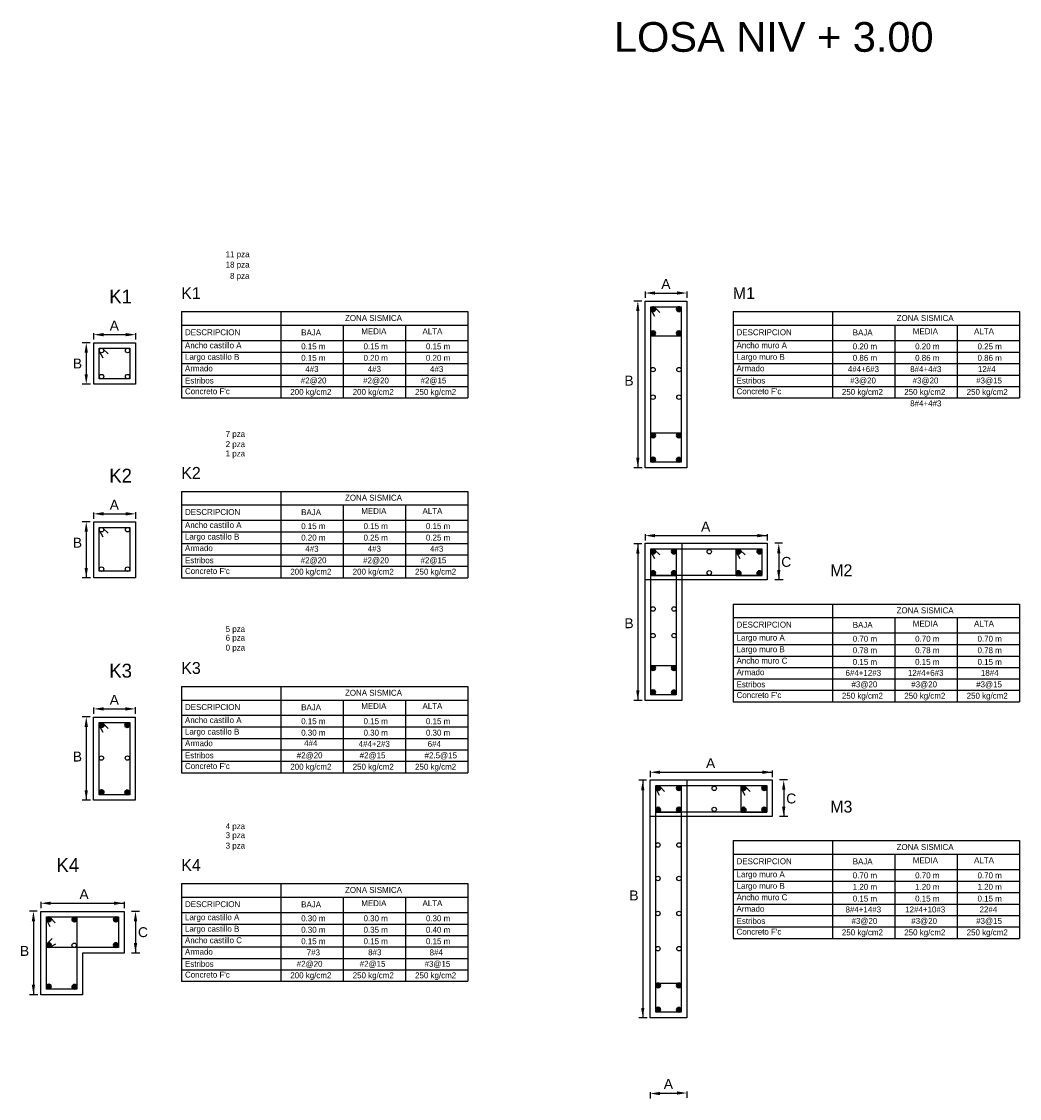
# Model space of a CAD drawing. Header units: millimetres. Extents: x 2068 to 4152, y 861 to 1938.
# Tile 5 of 20: x 2087 to 2097, y 894 to 905. Entities that reach past the tile are written whole.
import ezdxf

# ---------------------------------------------------------------- set-up
doc = ezdxf.new("R2010")
doc.units = ezdxf.units.MM
for name, color, linetype in [('RAPID COST CASTILLOS', 7, 'Continuous'), ('RAPID COST CASTILLOS Y COLUMNAS', 1, 'Continuous'), ('RAPID COST CIMENTACION', 7, 'Continuous')]:
    doc.layers.add(name, color=color, linetype=linetype)
doc.styles.add('ARIAL', font='arial.ttf')
doc.styles.add('CYCLADIC', font='GOTHIC.TTF')
doc.styles.get("Standard").update_dxf_attribs({"font": 'arial.ttf'})

msp = doc.modelspace()

# ---------------------------------------------------------------- hatches: boundary and pattern name
at = {"layer": 'RAPID COST CASTILLOS', "lineweight": 30}
h = msp.add_hatch(color=256, dxfattribs=at)
h.dxf.hatch_style = 1
edge = h.paths.add_edge_path()
edge.add_arc((2093.7785, 901.7018), 0.0238, 0, 360)
h = msp.add_hatch(color=256, dxfattribs=at)
h.dxf.hatch_style = 1
edge = h.paths.add_edge_path()
edge.add_arc((2094.0384, 901.702), 0.0238, 0, 360)
h = msp.add_hatch(color=256, dxfattribs=at)
h.dxf.hatch_style = 1
edge = h.paths.add_edge_path()
edge.add_arc((2093.7785, 901.4589), 0.0238, 0, 360)
h = msp.add_hatch(color=256, dxfattribs=at)
h.dxf.hatch_style = 1
edge = h.paths.add_edge_path()
edge.add_arc((2094.0384, 901.4591), 0.0238, 0, 360)
h = msp.add_hatch(color=256, dxfattribs=at)
h.dxf.hatch_style = 1
edge = h.paths.add_edge_path()
edge.add_arc((2093.7785, 900.4278), 0.0238, 0, 360, ccw=False)
h = msp.add_hatch(color=256, dxfattribs=at)
h.dxf.hatch_style = 1
edge = h.paths.add_edge_path()
edge.add_arc((2094.0384, 900.4276), 0.0238, 0, 360, ccw=False)
h = msp.add_hatch(color=256, dxfattribs=at)
h.dxf.hatch_style = 1
edge = h.paths.add_edge_path()
edge.add_arc((2093.7785, 900.1835), 0.0238, 0, 360)
h = msp.add_hatch(color=256, dxfattribs=at)
h.dxf.hatch_style = 1
edge = h.paths.add_edge_path()
edge.add_arc((2094.0384, 900.1825), 0.0238, 0, 360)
h = msp.add_hatch(color=256, dxfattribs=at)
h.dxf.hatch_style = 1
edge = h.paths.add_edge_path()
edge.add_arc((2093.7785, 899.2563), 0.0238, 0, 360)
h = msp.add_hatch(color=256, dxfattribs=at)
h.dxf.hatch_style = 1
edge = h.paths.add_edge_path()
edge.add_arc((2093.9884, 899.2565), 0.0238, 0, 360)
h = msp.add_hatch(color=256, dxfattribs=at)
h.dxf.hatch_style = 1
edge = h.paths.add_edge_path()
edge.add_arc((2094.6407, 899.2563), 0.0238, 0, 360)
h = msp.add_hatch(color=256, dxfattribs=at)
h.dxf.hatch_style = 1
edge = h.paths.add_edge_path()
edge.add_arc((2094.8506, 899.2565), 0.0238, 0, 360)
h = msp.add_hatch(color=256, dxfattribs=at)
h.dxf.hatch_style = 1
edge = h.paths.add_edge_path()
edge.add_arc((2093.7785, 899.039), 0.0238, 0, 360)
h = msp.add_hatch(color=256, dxfattribs=at)
h.dxf.hatch_style = 1
edge = h.paths.add_edge_path()
edge.add_arc((2093.9884, 899.0392), 0.0238, 0, 360)
h = msp.add_hatch(color=256, dxfattribs=at)
h.dxf.hatch_style = 1
edge = h.paths.add_edge_path()
edge.add_arc((2094.6407, 899.039), 0.0238, 0, 360)
h = msp.add_hatch(color=256, dxfattribs=at)
h.dxf.hatch_style = 1
edge = h.paths.add_edge_path()
edge.add_arc((2094.8506, 899.0392), 0.0238, 0, 360)
h = msp.add_hatch(color=256, dxfattribs=at)
h.dxf.hatch_style = 1
edge = h.paths.add_edge_path()
edge.add_arc((2093.7785, 898.0805), 0.0238, 0, 360, ccw=False)
h = msp.add_hatch(color=256, dxfattribs=at)
h.dxf.hatch_style = 1
edge = h.paths.add_edge_path()
edge.add_arc((2093.9884, 898.0803), 0.0238, 0, 360, ccw=False)
h = msp.add_hatch(color=256, dxfattribs=at)
h.dxf.hatch_style = 1
edge = h.paths.add_edge_path()
edge.add_arc((2093.7785, 897.8362), 0.0238, 0, 360)
h = msp.add_hatch(color=256, dxfattribs=at)
h.dxf.hatch_style = 1
edge = h.paths.add_edge_path()
edge.add_arc((2093.9884, 897.8352), 0.0238, 0, 360)
h = msp.add_hatch(color=256, dxfattribs=at)
h.dxf.hatch_style = 1
edge = h.paths.add_edge_path()
edge.add_arc((2088.2109, 897.5054), 0.0238, 0, 360)
h = msp.add_hatch(color=256, dxfattribs=at)
h.dxf.hatch_style = 1
edge = h.paths.add_edge_path()
edge.add_arc((2088.4708, 897.5056), 0.0238, 0, 360)
h = msp.add_hatch(color=256, dxfattribs=at)
h.dxf.hatch_style = 1
edge = h.paths.add_edge_path()
edge.add_arc((2093.8285, 896.8687), 0.0238, 0, 360)
h = msp.add_hatch(color=256, dxfattribs=at)
h.dxf.hatch_style = 1
edge = h.paths.add_edge_path()
edge.add_arc((2094.0384, 896.8689), 0.0238, 0, 360)
h = msp.add_hatch(color=256, dxfattribs=at)
h.dxf.hatch_style = 1
edge = h.paths.add_edge_path()
edge.add_arc((2094.6907, 896.8687), 0.0238, 0, 360)
h = msp.add_hatch(color=256, dxfattribs=at)
h.dxf.hatch_style = 1
edge = h.paths.add_edge_path()
edge.add_arc((2094.9006, 896.8689), 0.0238, 0, 360)
h = msp.add_hatch(color=256, dxfattribs=at)
h.dxf.hatch_style = 1
edge = h.paths.add_edge_path()
edge.add_arc((2088.2109, 896.8271), 0.0238, 0, 360)
h = msp.add_hatch(color=256, dxfattribs=at)
h.dxf.hatch_style = 1
edge = h.paths.add_edge_path()
edge.add_arc((2088.4708, 896.8261), 0.0238, 0, 360)
h = msp.add_hatch(color=256, dxfattribs=at)
h.dxf.hatch_style = 1
edge = h.paths.add_edge_path()
edge.add_arc((2093.8285, 896.6514), 0.0238, 0, 360)
h = msp.add_hatch(color=256, dxfattribs=at)
h.dxf.hatch_style = 1
edge = h.paths.add_edge_path()
edge.add_arc((2094.0384, 896.6516), 0.0238, 0, 360)
h = msp.add_hatch(color=256, dxfattribs=at)
h.dxf.hatch_style = 1
edge = h.paths.add_edge_path()
edge.add_arc((2094.6907, 896.6514), 0.0238, 0, 360)
h = msp.add_hatch(color=256, dxfattribs=at)
h.dxf.hatch_style = 1
edge = h.paths.add_edge_path()
edge.add_arc((2094.9006, 896.6516), 0.0238, 0, 360)
h = msp.add_hatch(color=256, dxfattribs=at)
h.dxf.hatch_style = 1
edge = h.paths.add_edge_path()
edge.add_arc((2087.6777, 895.5441), 0.0238, 0, 360)
h = msp.add_hatch(color=256, dxfattribs=at)
h.dxf.hatch_style = 1
edge = h.paths.add_edge_path()
edge.add_arc((2087.6779, 895.5448), 0.0238, 90, 450)
h = msp.add_hatch(color=256, dxfattribs=at)
h.dxf.hatch_style = 1
edge = h.paths.add_edge_path()
edge.add_arc((2087.9376, 895.5443), 0.0238, 0, 360)
h = msp.add_hatch(color=256, dxfattribs=at)
h.dxf.hatch_style = 1
edge = h.paths.add_edge_path()
edge.add_arc((2088.3556, 895.5448), 0.0238, 90, 450)
h = msp.add_hatch(color=256, dxfattribs=at)
h.dxf.hatch_style = 1
edge = h.paths.add_edge_path()
edge.add_arc((2087.678, 895.2849), 0.0238, 90, 450)
h = msp.add_hatch(color=256, dxfattribs=at)
h.dxf.hatch_style = 1
edge = h.paths.add_edge_path()
edge.add_arc((2088.3563, 895.2849), 0.0238, 90, 450)
h = msp.add_hatch(color=256, dxfattribs=at)
h.dxf.hatch_style = 1
edge = h.paths.add_edge_path()
edge.add_arc((2093.8285, 894.8779), 0.0238, 0, 360, ccw=False)
h = msp.add_hatch(color=256, dxfattribs=at)
h.dxf.hatch_style = 1
edge = h.paths.add_edge_path()
edge.add_arc((2094.0384, 894.8777), 0.0238, 0, 360, ccw=False)
h = msp.add_hatch(color=256, dxfattribs=at)
h.dxf.hatch_style = 1
edge = h.paths.add_edge_path()
edge.add_arc((2087.6777, 894.8659), 0.0238, 0, 360)
h = msp.add_hatch(color=256, dxfattribs=at)
h.dxf.hatch_style = 1
edge = h.paths.add_edge_path()
edge.add_arc((2087.9376, 894.8648), 0.0238, 0, 360)
h = msp.add_hatch(color=256, dxfattribs=at)
h.dxf.hatch_style = 1
edge = h.paths.add_edge_path()
edge.add_arc((2093.8285, 894.6337), 0.0238, 0, 360)
h = msp.add_hatch(color=256, dxfattribs=at)
h.dxf.hatch_style = 1
edge = h.paths.add_edge_path()
edge.add_arc((2094.0384, 894.6326), 0.0238, 0, 360)

# ---------------------------------------------------------------- linework, layer by layer
at = {"layer": 'RAPID COST CASTILLOS', "color": 3, "ltscale": 0.1}
for p, q in [((2093.6983, 901.8786), (2093.6983, 901.8149)), ((2093.7983, 901.8649), (2094.0223, 901.8649)), ((2094.1183, 901.8807), (2094.1183, 901.8149)), ((2093.6627, 901.7836), (2093.583, 901.7836)), ((2093.624, 901.6836), (2093.624, 900.1023)), ((2088.1307, 901.4585), (2088.1307, 901.3948)), ((2088.2307, 901.4448), (2088.4547, 901.4448)), ((2088.5547, 901.4607), (2088.5547, 901.3948)), ((2088.095, 901.3636), (2088.0154, 901.3636)), ((2088.0563, 901.2636), (2088.0563, 901.0436)), ((2088.0993, 900.9436), (2088.0154, 900.9436)), ((2093.667, 900.1023), (2093.583, 900.1023)), ((2088.1307, 899.6506), (2088.1307, 899.5869)), ((2088.2307, 899.6369), (2088.4547, 899.6369)), ((2088.5547, 899.6527), (2088.5547, 899.5869)), ((2088.095, 899.5556), (2088.0154, 899.5556)), ((2088.0563, 899.4556), (2088.0563, 898.9909)), ((2093.6983, 899.4306), (2093.6983, 899.3669)), ((2093.7983, 899.4169), (2094.9305, 899.4169)), ((2094.9305, 899.4327), (2094.9305, 899.3669)), ((2093.6627, 899.3356), (2093.583, 899.3356)), ((2093.624, 899.3356), (2093.624, 897.7543)), ((2095.0852, 899.3393), (2095.0055, 899.3393)), ((2095.0465, 899.2393), (2095.0465, 898.9693)), ((2088.0993, 898.9909), (2088.0154, 898.9909)), ((2095.0895, 898.9693), (2095.0055, 898.9693)), ((2093.667, 897.7543), (2093.583, 897.7543)), ((2088.1307, 897.6822), (2088.1307, 897.6185)), ((2088.2307, 897.6685), (2088.4547, 897.6685)), ((2088.5507, 897.6843), (2088.5507, 897.6185)), ((2088.095, 897.5872), (2088.0154, 897.5872)), ((2088.0563, 897.4872), (2088.0563, 896.7459)), ((2093.7483, 897.043), (2093.7483, 896.9793)), ((2093.8483, 897.0293), (2094.9805, 897.0293)), ((2094.9805, 897.0451), (2094.9805, 896.9793)), ((2093.7127, 896.948), (2093.633, 896.948)), ((2093.674, 896.948), (2093.674, 894.5518)), ((2095.1352, 896.9518), (2095.0555, 896.9518)), ((2088.0993, 896.7459), (2088.0154, 896.7459)), ((2095.0965, 896.8518), (2095.0965, 896.5818)), ((2095.1395, 896.5818), (2095.0555, 896.5818)), ((2087.5975, 895.721), (2087.5975, 895.6573)), ((2087.6975, 895.7073), (2088.4375, 895.7073)), ((2088.4378, 895.7231), (2088.4378, 895.6573)), ((2087.5618, 895.626), (2087.4821, 895.626)), ((2088.5922, 895.6247), (2088.5125, 895.6247)), ((2087.5231, 895.526), (2087.5231, 894.7847)), ((2088.5535, 895.5247), (2088.5535, 895.2047)), ((2088.5965, 895.2047), (2088.5125, 895.2047)), ((2087.5661, 894.7847), (2087.4821, 894.7847)), ((2093.717, 894.5518), (2093.633, 894.5518)), ((2093.7483, 893.8011), (2093.7483, 893.7374)), ((2093.7983, 893.7924), (2094.0223, 893.7924)), ((2094.1183, 893.8082), (2094.1183, 893.7424))]:
    msp.add_line(p, q, dxfattribs=at)
at = {"layer": 'RAPID COST CASTILLOS'}
for points in [[(2093.6983, 901.7823), (2094.1183, 901.7823), (2094.1183, 900.1023), (2093.6983, 900.1023), (2093.6983, 901.7823)], [(2093.7581, 901.6911), (2093.7907, 901.6306)], [(2093.7948, 901.7171), (2093.8443, 901.6686)], [(2088.1319, 901.3636), (2088.5519, 901.3636), (2088.5519, 900.9436), (2088.1319, 900.9436), (2088.1319, 901.3636)], [(2088.1917, 901.2723), (2088.2243, 901.2118)], [(2088.2285, 901.2983), (2088.2779, 901.2499)], [(2088.1319, 899.5556), (2088.5519, 899.5556), (2088.5519, 898.9908), (2088.1319, 898.9908), (2088.1319, 899.5556)], [(2088.1917, 899.4643), (2088.2243, 899.4039)], [(2088.2285, 899.4903), (2088.2779, 899.4419)], [(2093.6983, 899.3393), (2094.0683, 899.3393), (2094.0683, 897.7543), (2093.6983, 897.7543), (2093.6983, 899.3393)], [(2093.6983, 899.3393), (2094.0683, 899.3393), (2094.0683, 897.7543), (2093.6983, 897.7543), (2093.6983, 899.3393)], [(2093.6983, 898.9693), (2093.6983, 899.3393), (2094.9305, 899.3393), (2094.9305, 898.9693), (2093.6983, 898.9693)], [(2093.7581, 899.2456), (2093.7907, 899.1851)], [(2093.7948, 899.2716), (2093.8443, 899.2232)], [(2094.6203, 899.2456), (2094.6529, 899.1851)], [(2094.657, 899.2716), (2094.7064, 899.2232)], [(2088.1307, 897.5859), (2088.5507, 897.5859), (2088.5507, 896.7459), (2088.1307, 896.7459), (2088.1307, 897.5859)], [(2088.2272, 897.5207), (2088.2766, 897.4722)], [(2088.1905, 897.4947), (2088.2231, 897.4342)], [(2093.7483, 896.9518), (2094.1183, 896.9518), (2094.1183, 894.5518), (2093.7483, 894.5518), (2093.7483, 896.9518)], [(2093.7483, 896.5818), (2093.7483, 896.9518), (2094.9805, 896.9518), (2094.9805, 896.5818), (2093.7483, 896.5818)], [(2093.8081, 896.858), (2093.8407, 896.7975)], [(2093.8448, 896.884), (2093.8943, 896.8356)], [(2094.6703, 896.858), (2094.7029, 896.7975)], [(2094.707, 896.884), (2094.7564, 896.8356)], [(2087.694, 895.5594), (2087.7434, 895.511)], [(2087.6573, 895.5334), (2087.6899, 895.473)], [(2087.6628, 895.3012), (2087.7112, 895.3506)], [(2087.6888, 895.2645), (2087.7492, 895.2971)]]:
    msp.add_lwpolyline(points, dxfattribs=at)
for points in [[(2093.7543, 901.7263), (2094.0623, 901.7263), (2094.0623, 900.1583), (2093.7543, 900.1583)], [(2088.1879, 901.3076), (2088.4959, 901.3076), (2088.4959, 900.9996), (2088.1879, 900.9996)], [(2088.1879, 899.4996), (2088.4959, 899.4996), (2088.4959, 899.0565), (2088.1879, 899.0565)], [(2093.7543, 899.2833), (2094.0123, 899.2833), (2094.0123, 897.8103), (2093.7543, 897.8103)], [(2093.7543, 899.2833), (2094.0123, 899.2833), (2094.0123, 897.8103), (2093.7543, 897.8103)], [(2088.1867, 897.5299), (2088.4947, 897.5299), (2088.4947, 896.8019), (2088.1867, 896.8019)], [(2088.1867, 897.5299), (2088.4947, 897.5299), (2088.4947, 896.8019), (2088.1867, 896.8019)], [(2093.8043, 896.8958), (2094.0623, 896.8958), (2094.0623, 894.6078), (2093.8043, 894.6078)], [(2087.6535, 895.5687), (2087.9615, 895.5687), (2087.9615, 894.8407), (2087.6535, 894.8407)], [(2087.6535, 895.5687), (2087.9615, 895.5687), (2087.9615, 894.8407), (2087.6535, 894.8407)], [(2087.6535, 895.2607), (2087.6535, 895.5687), (2088.3815, 895.5687), (2088.3815, 895.2607)], [(2087.6535, 895.2607), (2087.6535, 895.5687), (2088.3815, 895.5687), (2088.3815, 895.2607)]]:
    msp.add_lwpolyline(points, close=True, dxfattribs=at)
at = {"layer": 'RAPID COST CASTILLOS', "color": 7}
for points in [[(2093.7543, 901.434), (2094.0623, 901.434)], [(2093.7543, 900.4527), (2094.0623, 900.4527)], [(2094.0123, 899.2833), (2094.0123, 899.0141)], [(2094.6143, 899.2833), (2094.6143, 899.0141)], [(2093.7543, 899.0141), (2094.0123, 899.0141)], [(2094.6165, 899.0141), (2094.8745, 899.0141)], [(2093.7543, 898.1046), (2094.0123, 898.1046)], [(2094.0623, 896.8958), (2094.0623, 896.6265)], [(2094.6643, 896.8958), (2094.6643, 896.6265)], [(2093.8043, 896.6265), (2094.0623, 896.6265)], [(2094.6665, 896.6265), (2094.9245, 896.6265)], [(2088.0175, 895.6247), (2088.4375, 895.6247), (2088.4375, 895.2047), (2088.0175, 895.2047), (2088.0175, 894.7847), (2087.5975, 894.7847), (2087.5975, 895.6247), (2088.0175, 895.6247)], [(2093.8043, 894.9021), (2094.0623, 894.9021)]]:
    msp.add_lwpolyline(points, dxfattribs=at)
at = {"layer": 'RAPID COST CASTILLOS', "color": 7, "true_color": 0xffffff}
for points in [[(2093.7543, 899.2833), (2094.8745, 899.2833), (2094.8745, 899.0141), (2093.7543, 899.0141)], [(2093.8043, 896.8958), (2094.9245, 896.8958), (2094.9245, 896.6265), (2093.8043, 896.6265)]]:
    msp.add_lwpolyline(points, close=True, dxfattribs=at)
at = {"layer": 'RAPID COST CASTILLOS', "lineweight": 30}
for centre in [(2093.7785, 901.7018), (2094.0384, 901.702), (2093.7785, 901.4589), (2094.0384, 901.4591), (2093.7785, 900.4278), (2094.0384, 900.4276), (2093.7785, 900.1835), (2094.0384, 900.1825), (2093.7785, 899.2563), (2093.9884, 899.2565), (2094.6407, 899.2563), (2094.8506, 899.2565), (2093.7785, 899.039), (2093.9884, 899.0392), (2094.6407, 899.039), (2094.8506, 899.0392), (2093.7785, 898.0805), (2093.9884, 898.0803), (2093.7785, 897.8362), (2093.9884, 897.8352), (2088.2109, 897.5054), (2088.4708, 897.5056), (2093.8285, 896.8687), (2094.0384, 896.8689), (2094.6907, 896.8687), (2094.9006, 896.8689), (2088.2109, 896.8271), (2088.4708, 896.8261), (2093.8285, 896.6514), (2094.0384, 896.6516), (2094.6907, 896.6514), (2094.9006, 896.6516), (2087.6777, 895.5441), (2087.6779, 895.5448), (2087.9376, 895.5443), (2088.3556, 895.5448), (2087.678, 895.2849), (2088.3563, 895.2849), (2093.8285, 894.8779), (2094.0384, 894.8777), (2087.6777, 894.8659), (2087.9376, 894.8648), (2093.8285, 894.6337), (2094.0384, 894.6326)]:
    msp.add_circle(centre, 0.0238, dxfattribs=at)
at = {"layer": 'RAPID COST CASTILLOS'}
for centre in [(2088.2105, 901.285), (2088.4733, 901.285), (2093.7769, 901.0922), (2094.0397, 901.0922), (2088.2105, 901.0219), (2088.4733, 901.0219), (2093.7769, 900.8136), (2094.0397, 900.8136), (2088.2105, 899.477), (2088.4733, 899.477), (2094.3451, 899.2546), (2088.2105, 899.0788), (2088.4733, 899.0788), (2094.3451, 899.0418), (2093.7769, 898.6763), (2093.9897, 898.6763), (2093.7769, 898.408), (2093.9897, 898.408), (2088.2093, 897.172), (2088.4721, 897.172), (2094.3951, 896.867), (2094.3951, 896.6542), (2093.8269, 896.2954), (2094.0397, 896.2954), (2093.8269, 895.9573), (2094.0397, 895.9573), (2093.8269, 895.6042), (2094.0397, 895.6042), (2087.9348, 895.2833), (2093.8269, 895.2489), (2094.0397, 895.2489)]:
    msp.add_circle(centre, 0.0224, dxfattribs=at)
at = {"layer": 'RAPID COST CASTILLOS', "color": 3, "ltscale": 0.1}
for points in [[(2093.7983, 901.8816), (2093.7983, 901.8482), (2093.6983, 901.8649)], [(2094.0183, 901.8816), (2094.0183, 901.8482), (2094.1183, 901.8649)], [(2093.6073, 901.6836), (2093.6406, 901.6836), (2093.624, 901.7836)], [(2088.2307, 901.4615), (2088.2307, 901.4282), (2088.1307, 901.4448)], [(2088.4547, 901.4615), (2088.4547, 901.4282), (2088.5547, 901.4448)], [(2088.0397, 901.2636), (2088.073, 901.2636), (2088.0563, 901.3636)], [(2088.0397, 901.0436), (2088.073, 901.0436), (2088.0563, 900.9436)], [(2093.6073, 900.2023), (2093.6406, 900.2023), (2093.624, 900.1023)], [(2088.2307, 899.6536), (2088.2307, 899.6202), (2088.1307, 899.6369)], [(2088.4547, 899.6536), (2088.4547, 899.6202), (2088.5547, 899.6369)], [(2088.0397, 899.4556), (2088.073, 899.4556), (2088.0563, 899.5556)], [(2093.7983, 899.4336), (2093.7983, 899.4002), (2093.6983, 899.4169)], [(2094.8305, 899.4336), (2094.8305, 899.4002), (2094.9305, 899.4169)], [(2093.6073, 899.2356), (2093.6406, 899.2356), (2093.624, 899.3356)], [(2095.0298, 899.2393), (2095.0631, 899.2393), (2095.0465, 899.3393)], [(2088.0397, 899.0909), (2088.073, 899.0909), (2088.0563, 898.9909)], [(2095.0298, 899.0693), (2095.0631, 899.0693), (2095.0465, 898.9693)], [(2093.6073, 897.8543), (2093.6406, 897.8543), (2093.624, 897.7543)], [(2088.2307, 897.6852), (2088.2307, 897.6518), (2088.1307, 897.6685)], [(2088.4507, 897.6852), (2088.4507, 897.6518), (2088.5507, 897.6685)], [(2088.0397, 897.4872), (2088.073, 897.4872), (2088.0563, 897.5872)], [(2093.8483, 897.046), (2093.8483, 897.0126), (2093.7483, 897.0293)], [(2094.8805, 897.046), (2094.8805, 897.0126), (2094.9805, 897.0293)], [(2093.6573, 896.848), (2093.6906, 896.848), (2093.674, 896.948)], [(2095.0798, 896.8518), (2095.1131, 896.8518), (2095.0965, 896.9518)], [(2088.0397, 896.8459), (2088.073, 896.8459), (2088.0563, 896.7459)], [(2095.0798, 896.6818), (2095.1131, 896.6818), (2095.0965, 896.5818)], [(2087.6975, 895.7239), (2087.6975, 895.6906), (2087.5975, 895.7073)], [(2088.3375, 895.7239), (2088.3375, 895.6906), (2088.4375, 895.7073)], [(2087.5065, 895.526), (2087.5398, 895.526), (2087.5231, 895.626)], [(2088.5368, 895.5247), (2088.5701, 895.5247), (2088.5535, 895.6247)], [(2088.5368, 895.3047), (2088.5701, 895.3047), (2088.5535, 895.2047)], [(2087.5065, 894.8847), (2087.5398, 894.8847), (2087.5231, 894.7847)], [(2093.6573, 894.6518), (2093.6906, 894.6518), (2093.674, 894.5518)], [(2093.8483, 893.804), (2093.8483, 893.7707), (2093.7483, 893.7874)], [(2094.0183, 893.8091), (2094.0183, 893.7757), (2094.1183, 893.7924)]]:
    msp.add_solid(points, dxfattribs=at)
at = {"layer": 'RAPID COST CIMENTACION', "color": 7}
for points in [[(2089.0185, 901.6769), (2089.0185, 900.8061)], [(2089.0185, 901.6769), (2091.9084, 901.6769)], [(2090.0197, 901.6769), (2090.0197, 900.8061)], [(2091.9084, 901.6769), (2091.9084, 900.8061)], [(2094.5861, 901.6769), (2094.5861, 900.8061)], [(2094.5861, 901.6769), (2097.4761, 901.6769)], [(2095.5874, 901.6769), (2095.5874, 900.8061)], [(2097.4761, 901.6769), (2097.4761, 900.8061)], [(2089.0185, 901.54), (2091.9084, 901.54)], [(2090.6493, 901.54), (2090.6493, 900.8061)], [(2091.2789, 901.54), (2091.2789, 900.8061)], [(2094.5861, 901.54), (2097.4761, 901.54)], [(2096.2169, 901.54), (2096.2169, 900.8061)], [(2096.8465, 901.54), (2096.8465, 900.8061)], [(2089.0185, 901.3862), (2091.9084, 901.3862)], [(2094.5861, 901.3862), (2097.4761, 901.3862)], [(2089.0185, 901.2678), (2091.9084, 901.2678)], [(2094.5861, 901.2678), (2097.4761, 901.2678)], [(2089.0185, 901.1524), (2091.9084, 901.1524)], [(2094.5861, 901.1524), (2097.4761, 901.1524)], [(2089.0185, 901.037), (2091.9084, 901.037)], [(2094.5861, 901.037), (2097.4761, 901.037)], [(2089.0185, 900.9215), (2091.9084, 900.9215)], [(2094.5861, 900.9215), (2097.4761, 900.9215)], [(2089.0185, 900.8061), (2091.9084, 900.8061)], [(2094.5861, 900.8061), (2097.4761, 900.8061)], [(2089.0185, 899.8632), (2089.0185, 898.9924)], [(2089.0185, 899.8632), (2091.9084, 899.8632)], [(2090.0197, 899.8632), (2090.0197, 898.9924)], [(2091.9084, 899.8632), (2091.9084, 898.9924)], [(2089.0185, 899.7263), (2091.9084, 899.7263)], [(2090.6493, 899.7263), (2090.6493, 898.9924)], [(2091.2789, 899.7263), (2091.2789, 898.9924)], [(2089.0185, 899.5724), (2091.9084, 899.5724)], [(2089.0185, 899.4541), (2091.9084, 899.4541)], [(2089.0185, 899.3387), (2091.9084, 899.3387)], [(2089.0185, 899.2232), (2091.9084, 899.2232)], [(2089.0185, 899.1078), (2091.9084, 899.1078)], [(2089.0185, 898.9924), (2091.9084, 898.9924)], [(2094.5861, 898.7266), (2094.5861, 897.7404)], [(2094.5861, 898.7266), (2097.4761, 898.7266)], [(2095.5874, 898.7266), (2095.5874, 897.7404)], [(2097.4761, 898.7266), (2097.4761, 897.7404)], [(2094.5861, 898.5897), (2097.4761, 898.5897)], [(2096.2169, 898.5897), (2096.2169, 897.7404)], [(2096.8465, 898.5897), (2096.8465, 897.7404)], [(2094.5861, 898.4359), (2097.4761, 898.4359)], [(2094.5861, 898.3175), (2097.4761, 898.3175)], [(2094.5861, 898.2021), (2097.4761, 898.2021)], [(2094.5861, 898.2021), (2097.4761, 898.2021)], [(2094.5861, 898.0867), (2097.4761, 898.0867)], [(2094.5861, 897.9712), (2097.4761, 897.9712)], [(2089.0185, 897.8948), (2089.0185, 897.024)], [(2089.0185, 897.8948), (2091.9084, 897.8948)], [(2090.0197, 897.8948), (2090.0197, 897.024)], [(2091.9084, 897.8948), (2091.9084, 897.024)], [(2094.5861, 897.8558), (2097.4761, 897.8558)], [(2089.0185, 897.7579), (2091.9084, 897.7579)], [(2090.6493, 897.7579), (2090.6493, 897.024)], [(2091.2789, 897.7579), (2091.2789, 897.024)], [(2094.5861, 897.7404), (2097.4761, 897.7404)], [(2089.0185, 897.6041), (2091.9084, 897.6041)], [(2089.0185, 897.4857), (2091.9084, 897.4857)], [(2089.0185, 897.3703), (2091.9084, 897.3703)], [(2089.0185, 897.2549), (2091.9084, 897.2549)], [(2089.0185, 897.1394), (2091.9084, 897.1394)], [(2089.0185, 897.024), (2091.9084, 897.024)], [(2094.5861, 896.339), (2094.5861, 895.3528)], [(2094.5861, 896.339), (2097.4761, 896.339)], [(2095.5874, 896.339), (2095.5874, 895.3528)], [(2097.4761, 896.339), (2097.4761, 895.3528)], [(2094.5861, 896.2021), (2097.4761, 896.2021)], [(2096.2169, 896.2021), (2096.2169, 895.3528)], [(2096.8465, 896.2021), (2096.8465, 895.3528)], [(2094.5861, 896.0483), (2097.4761, 896.0483)], [(2089.0185, 895.9057), (2089.0185, 894.9195)], [(2089.0185, 895.9057), (2091.9084, 895.9057)], [(2090.0197, 895.9057), (2090.0197, 894.9195)], [(2091.9084, 895.9057), (2091.9084, 894.9195)], [(2094.5861, 895.9299), (2097.4761, 895.9299)], [(2089.0185, 895.7688), (2091.9084, 895.7688)], [(2090.6493, 895.7688), (2090.6493, 894.9195)], [(2091.2789, 895.7688), (2091.2789, 894.9195)], [(2094.5861, 895.8145), (2097.4761, 895.8145)], [(2094.5861, 895.8145), (2097.4761, 895.8145)], [(2094.5861, 895.6991), (2097.4761, 895.6991)], [(2089.0185, 895.615), (2091.9084, 895.615)], [(2094.5861, 895.5836), (2097.4761, 895.5836)], [(2089.0185, 895.4967), (2091.9084, 895.4967)], [(2094.5861, 895.4682), (2097.4761, 895.4682)], [(2089.0185, 895.3812), (2091.9084, 895.3812)], [(2094.5861, 895.3528), (2097.4761, 895.3528)], [(2089.0185, 895.2658), (2091.9084, 895.2658)], [(2089.0185, 895.1504), (2091.9084, 895.1504)], [(2089.0185, 895.0349), (2091.9084, 895.0349)], [(2089.0185, 894.9195), (2091.9084, 894.9195)]]:
    msp.add_lwpolyline(points, dxfattribs=at)

# ---------------------------------------------------------------- texts
at = {"layer": 'RAPID COST CASTILLOS', "ltscale": 0.1, "char_height": 0.15, "attachment_point": 5, "style": 'ARIAL'}
for s, insert in [('\\A1;{\\H0.66667x;\\C3;A}', (2093.9072, 901.9562)), ('\\A1;{\\H0.66667x;\\C3;A}', (2088.3395, 901.5361)), ('\\A1;{\\H0.66667x;\\C3;B}', (2087.9673, 901.1536)), ('\\A1;{\\H0.66667x;\\C3;B}', (2093.5349, 900.9806)), ('\\A1;{\\H0.66667x;\\C3;A}', (2088.3395, 899.7282)), ('\\A1;{\\H0.66667x;\\C3;A}', (2094.3087, 899.5082)), ('\\A1;{\\H0.66667x;\\C3;B}', (2087.9673, 899.3456)), ('\\A1;{\\H0.66667x;\\C3;C}', (2095.122, 899.1512)), ('\\A1;{\\H0.66667x;\\C3;B}', (2093.5349, 898.5325)), ('\\A1;{\\H0.66667x;\\C3;A}', (2088.3395, 897.7598)), ('\\A1;{\\H0.66667x;\\C3;B}', (2087.9673, 897.1872)), ('\\A1;{\\H0.66667x;\\C3;A}', (2094.3587, 897.1206)), ('\\A1;{\\H0.66667x;\\C3;C}', (2095.172, 896.7636)), ('\\A1;{\\H0.66667x;\\C3;A}', (2088.0343, 895.7985)), ('\\A1;{\\H0.66667x;\\C3;B}', (2093.5849, 895.786)), ('\\A1;{\\H0.66667x;\\C3;C}', (2088.629, 895.4147)), ('\\A1;{\\H0.66667x;\\C3;B}', (2087.4341, 895.226)), ('\\A1;{\\H0.66667x;\\C3;A}', (2093.9324, 893.8837))]:
    msp.add_mtext(s, dxfattribs=dict(at, insert=insert))
at = {"layer": 'RAPID COST CASTILLOS', "char_height": 0.14, "attachment_point": 1, "style": 'CYCLADIC'}
for s, insert in [('K1', (2088.2885, 901.9002)), ('K2', (2088.2885, 900.0922)), ('K3', (2088.2885, 898.1238)), ('K4', (2087.7553, 896.1626))]:
    msp.add_mtext_dynamic_manual_height_columns(s, width=0.451445, gutter_width=1750, heights=[0], dxfattribs=dict(at, insert=insert))
at = {"layer": 'RAPID COST CASTILLOS Y COLUMNAS', "color": 7, "insert": (2093.3832, 904.599), "char_height": 0.3, "attachment_point": 1}
msp.add_mtext_dynamic_manual_height_columns('LOSA NIV + 3.00', width=3.500182, gutter_width=1.5, heights=[0], dxfattribs=at)
at = {"layer": 'RAPID COST CIMENTACION', "char_height": 0.06, "attachment_point": 1, "style": 'CYCLADIC'}
for s, width, insert in [('11 pza', 0.343587, (2089.4636, 902.2864)), ('18 pza', 0.343587, (2089.4636, 902.1815)), ('8 pza', 0.343587, (2089.5074, 902.0677)), ('Ancho castillo {\\C3;A}', 1.105997, (2089.053, 901.3675)), ('0.15 m', 0.343587, (2090.2257, 901.3562)), ('0.15 m', 0.343587, (2090.8553, 901.3562)), ('0.15 m', 0.343587, (2091.4848, 901.3562)), ('Ancho muro {\\C3;A}', 1.105997, (2094.6206, 901.3675)), ('0.20 m', 0.343587, (2095.7933, 901.3562)), ('0.20 m', 0.343587, (2096.4229, 901.3562)), ('0.25 m', 0.343587, (2097.0525, 901.3562)), ('Largo castillo {\\C3;B}', 1.105997, (2089.053, 901.2507)), ('0.15 m', 0.343587, (2090.2257, 901.2408)), ('0.20 m', 0.343587, (2090.8553, 901.2408)), ('0.20 m', 0.343587, (2091.4848, 901.2408)), ('Largo muro {\\C3;B}', 1.105997, (2094.6206, 901.2507)), ('0.86 m', 0.343587, (2095.7933, 901.2408)), ('0.86 m', 0.343587, (2096.4229, 901.2408)), ('0.86 m', 0.343587, (2097.0525, 901.2408)), ('Armado', 1.105997, (2089.053, 901.1344)), ('4#3', 0.459303, (2090.2675, 901.1276)), ('4#3', 0.459303, (2090.8971, 901.1276)), ('4#3', 0.459303, (2091.5266, 901.1276)), ('Armado', 1.105997, (2094.6206, 901.1344)), ('4#4+6#3', 0.459303, (2095.7438, 901.1276)), ('8#4+4#3', 0.459303, (2096.3733, 901.1276)), ('12#4', 0.459303, (2097.0569, 901.1276)), ('Estribos', 1.105997, (2089.053, 901.0118)), ('#2@20', 0.329563, (2090.2215, 901.0122)), ('#2@20', 0.329563, (2090.8511, 901.0122)), ('#2@15', 0.329563, (2091.431, 901.0122)), ('Estribos', 1.105997, (2094.6206, 901.0118)), ('#3@20', 0.329563, (2095.7672, 901.0122)), ('#3@20', 0.329563, (2096.3978, 901.0122)), ('#3@15', 0.329563, (2097.039, 901.0122)), ("Concreto F'c", 1.105997, (2089.053, 900.9035)), ('200 kg/cm2', 0.519319, (2090.1161, 900.8968)), ('200 kg/cm2', 0.519319, (2090.7457, 900.8968)), ('250 kg/cm2', 0.519319, (2091.3752, 900.8968)), ("Concreto F'c", 1.105997, (2094.6206, 900.9035)), ('250 kg/cm2', 0.519319, (2095.6837, 900.8968)), ('250 kg/cm2', 0.519319, (2096.3133, 900.8968)), ('250 kg/cm2', 0.519319, (2096.9429, 900.8968)), ('8#4+4#3', 0.459303, (2096.3733, 900.7813)), ('7 pza', 0.343587, (2089.4636, 900.4726)), ('2 pza', 0.343587, (2089.4636, 900.37)), ('1 pza', 0.343587, (2089.4636, 900.2759)), ('Ancho castillo {\\C3;A}', 1.105997, (2089.053, 899.5538)), ('0.15 m', 0.343587, (2090.2257, 899.5425)), ('0.15 m', 0.343587, (2090.8553, 899.5425)), ('0.15 m', 0.343587, (2091.4848, 899.5425)), ('Largo castillo {\\C3;B}', 1.105997, (2089.053, 899.4369)), ('0.20 m', 0.343587, (2090.2257, 899.4271)), ('0.25 m', 0.343587, (2090.8553, 899.4271)), ('0.25 m', 0.343587, (2091.4848, 899.4271)), ('Armado', 1.105997, (2089.053, 899.3206)), ('4#3', 0.459303, (2090.2675, 899.3139)), ('4#3', 0.459303, (2090.8971, 899.3139)), ('4#3', 0.459303, (2091.5266, 899.3139)), ('Estribos', 1.105997, (2089.053, 899.1981)), ('#2@20', 0.329563, (2090.2215, 899.1985)), ('#2@20', 0.329563, (2090.8511, 899.1985)), ('#2@15', 0.329563, (2091.431, 899.1985)), ("Concreto F'c", 1.105997, (2089.053, 899.0898)), ('200 kg/cm2', 0.519319, (2090.1161, 899.083)), ('200 kg/cm2', 0.519319, (2090.7457, 899.083)), ('250 kg/cm2', 0.519319, (2091.3752, 899.083)), ('5 pza', 0.343587, (2089.4636, 898.5043)), ('6 pza', 0.343587, (2089.4636, 898.4166)), ('Largo muro {\\C3;A}', 1.105997, (2094.6206, 898.4172)), ('0.70 m', 0.343587, (2095.7933, 898.4059)), ('0.70 m', 0.343587, (2096.4229, 898.4059)), ('0.70 m', 0.343587, (2097.0525, 898.4059)), ('0 pza', 0.343587, (2089.4636, 898.3167)), ('Largo muro {\\C3;B}', 1.105997, (2094.6206, 898.3004)), ('0.78 m', 0.343587, (2095.7933, 898.2905)), ('0.78 m', 0.343587, (2096.4229, 898.2905)), ('0.78 m', 0.343587, (2097.0525, 898.2905)), ('Ancho muro {\\C3;C}', 1.105997, (2094.6206, 898.1849)), ('0.15 m', 0.343587, (2095.7933, 898.1722)), ('0.15 m', 0.343587, (2096.4229, 898.1722)), ('0.15 m', 0.343587, (2097.0525, 898.1722)), ('Armado', 1.105997, (2094.6206, 898.0686)), ('6#4+12#3', 0.459303, (2095.7203, 898.0619)), ('12#4+6#3', 0.459303, (2096.3499, 898.0619)), ('18#4', 0.459303, (2097.0867, 898.0619)), ('Estribos', 1.105997, (2094.6206, 897.9461)), ('#3@20', 0.329563, (2095.7809, 897.9465)), ('#3@20', 0.329563, (2096.3839, 897.9465)), ('#3@15', 0.329563, (2097.039, 897.9465)), ("Concreto F'c", 1.105997, (2094.6206, 897.8378)), ('250 kg/cm2', 0.519319, (2095.6837, 897.831)), ('250 kg/cm2', 0.519319, (2096.3133, 897.831)), ('250 kg/cm2', 0.519319, (2096.9429, 897.831)), ('Ancho castillo {\\C3;A}', 1.105997, (2089.053, 897.5854)), ('0.15 m', 0.343587, (2090.2257, 897.5741)), ('0.15 m', 0.343587, (2090.8553, 897.5741)), ('0.15 m', 0.343587, (2091.4848, 897.5741)), ('Largo castillo {\\C3;B}', 1.105997, (2089.053, 897.4686)), ('0.30 m', 0.343587, (2090.2257, 897.4587)), ('0.30 m', 0.343587, (2090.8553, 897.4587)), ('0.30 m', 0.343587, (2091.4848, 897.4587)), ('Armado', 1.105997, (2089.053, 897.3523)), ('4#4', 0.459303, (2090.2558, 897.3524)), ('4#4+2#3', 0.459303, (2090.8057, 897.3455)), ('6#4', 0.459303, (2091.5022, 897.3455)), ('Estribos', 1.105997, (2089.053, 897.2297)), ('#2@20', 0.329563, (2090.1811, 897.2301)), ('#2@15', 0.329563, (2090.8163, 897.2301)), ('#2.5@15', 0.329563, (2091.4714, 897.2301)), ("Concreto F'c", 1.105997, (2089.053, 897.1214)), ('200 kg/cm2', 0.519319, (2090.1161, 897.1147)), ('250 kg/cm2', 0.519319, (2090.7457, 897.1147)), ('250 kg/cm2', 0.519319, (2091.3752, 897.1147)), ('4 pza', 0.343587, (2089.4636, 896.5152)), ('3 pza', 0.343587, (2089.4636, 896.4242)), ('3 pza', 0.343587, (2089.4636, 896.3189)), ('Largo muro {\\C3;A}', 1.105997, (2094.6206, 896.0296)), ('0.70 m', 0.343587, (2095.7933, 896.0183)), ('0.70 m', 0.343587, (2096.4229, 896.0183)), ('0.70 m', 0.343587, (2097.0525, 896.0183)), ('Largo muro {\\C3;B}', 1.105997, (2094.6206, 895.9128)), ('1.20 m', 0.343587, (2095.7933, 895.9029)), ('1.20 m', 0.343587, (2096.4229, 895.9029)), ('1.20 m', 0.343587, (2097.0525, 895.9029)), ('Ancho muro {\\C3;C}', 1.105997, (2094.6206, 895.7973)), ('0.15 m', 0.343587, (2095.7933, 895.7846)), ('0.15 m', 0.343587, (2096.4229, 895.7846)), ('0.15 m', 0.343587, (2097.0525, 895.7846)), ('Armado', 1.105997, (2094.6206, 895.681)), ('8#4+14#3', 0.459303, (2095.7203, 895.6743)), ('12#4+10#3', 0.459303, (2096.3228, 895.6743)), ('22#4', 0.459303, (2097.0728, 895.6743)), ('Largo castillo {\\C3;A}', 1.105997, (2089.053, 895.5964)), ('0.30 m', 0.343587, (2090.2257, 895.5851)), ('0.30 m', 0.343587, (2090.8553, 895.5851)), ('0.30 m', 0.343587, (2091.4848, 895.5851)), ('Estribos', 1.105997, (2094.6206, 895.5585)), ('#3@20', 0.329563, (2095.7809, 895.5589)), ('#3@20', 0.329563, (2096.3839, 895.5589)), ('#3@15', 0.329563, (2097.039, 895.5589)), ('Largo castillo {\\C3;B}', 1.105997, (2089.053, 895.4795)), ('0.30 m', 0.343587, (2090.2257, 895.4696)), ('0.35 m', 0.343587, (2090.8553, 895.4696)), ('0.40 m', 0.343587, (2091.4848, 895.4696)), ("Concreto F'c", 1.105997, (2094.6206, 895.4502)), ('250 kg/cm2', 0.519319, (2095.6837, 895.4434)), ('250 kg/cm2', 0.519319, (2096.3133, 895.4434)), ('250 kg/cm2', 0.519319, (2096.9429, 895.4434)), ('Ancho castillo {\\C3;C}', 1.105997, (2089.053, 895.3641)), ('0.15 m', 0.343587, (2090.2257, 895.3542)), ('0.15 m', 0.343587, (2090.8553, 895.3542)), ('0.15 m', 0.343587, (2091.4848, 895.3542)), ('Armado', 1.105997, (2089.053, 895.2478)), ('7#3', 0.459303, (2090.2817, 895.241)), ('8#3', 0.459303, (2090.9017, 895.2431)), ('8#4', 0.459303, (2091.5219, 895.241)), ('Estribos', 1.105997, (2089.053, 895.1252)), ('#2@20', 0.329563, (2090.1811, 895.1256)), ('#2@15', 0.329563, (2090.8163, 895.1256)), ('#3@15', 0.329563, (2091.4714, 895.1256)), ("Concreto F'c", 1.105997, (2089.053, 895.0169)), ('200 kg/cm2', 0.519319, (2090.1161, 895.0102)), ('250 kg/cm2', 0.519319, (2090.7457, 895.0102)), ('250 kg/cm2', 0.519319, (2091.3752, 895.0102))]:
    msp.add_mtext_dynamic_manual_height_columns(s, width=width, gutter_width=1500, heights=[0], dxfattribs=dict(at, insert=insert))
at = {"layer": 'RAPID COST CIMENTACION', "color": 5, "attachment_point": 1, "style": 'CYCLADIC'}
for s, width, insert, char_height in [('K1', 1.375475, (2089.0156, 901.9234), 0.12), ('M1', 1.375475, (2094.5833, 901.9234), 0.12), ('ZONA SISMICA', 0.731663, (2090.6683, 901.6429), 0.06), ('ZONA SISMICA', 0.731663, (2096.236, 901.6429), 0.06), ('DESCRIPCION', 1.105997, (2089.053, 901.4991), 0.06), ('BAJA', 0.343587, (2090.2257, 901.497), 0.06), ('MEDIA', 0.343587, (2090.832, 901.509), 0.06), ('ALTA', 0.343587, (2091.4502, 901.509), 0.06), ('DESCRIPCION', 1.105997, (2094.6206, 901.4991), 0.06), ('BAJA', 0.343587, (2095.7933, 901.497), 0.06), ('MEDIA', 0.343587, (2096.3996, 901.509), 0.06), ('ALTA', 0.343587, (2097.0178, 901.509), 0.06), ('K2', 1.375475, (2089.0156, 900.1097), 0.12), ('ZONA SISMICA', 0.731663, (2090.6683, 899.8292), 0.06), ('DESCRIPCION', 1.105997, (2089.053, 899.6854), 0.06), ('BAJA', 0.343587, (2090.2257, 899.6833), 0.06), ('MEDIA', 0.343587, (2090.832, 899.6952), 0.06), ('ALTA', 0.343587, (2091.4502, 899.6952), 0.06), ('M2', 1.375475, (2095.5662, 899.1271), 0.12), ('ZONA SISMICA', 0.731663, (2096.236, 898.6926), 0.06), ('DESCRIPCION', 1.105997, (2094.6206, 898.5488), 0.06), ('BAJA', 0.343587, (2095.7933, 898.5467), 0.06), ('MEDIA', 0.343587, (2096.3996, 898.5587), 0.06), ('ALTA', 0.343587, (2097.0178, 898.5587), 0.06), ('K3', 1.375475, (2089.0156, 898.1413), 0.12), ('ZONA SISMICA', 0.731663, (2090.6683, 897.8608), 0.06), ('MEDIA', 0.343587, (2090.832, 897.7269), 0.06), ('ALTA', 0.343587, (2091.4502, 897.7269), 0.06), ('DESCRIPCION', 1.105997, (2089.053, 897.717), 0.06), ('BAJA', 0.343587, (2090.2257, 897.7149), 0.06), ('M3', 1.375475, (2095.5662, 896.7419), 0.12), ('ZONA SISMICA', 0.731663, (2096.236, 896.305), 0.06), ('K4', 1.375475, (2089.0156, 896.1523), 0.12), ('DESCRIPCION', 1.105997, (2094.6206, 896.1612), 0.06), ('BAJA', 0.343587, (2095.7933, 896.1591), 0.06), ('MEDIA', 0.343587, (2096.3996, 896.1711), 0.06), ('ALTA', 0.343587, (2097.0178, 896.1711), 0.06), ('ZONA SISMICA', 0.731663, (2090.6683, 895.8717), 0.06), ('DESCRIPCION', 1.105997, (2089.053, 895.728), 0.06), ('BAJA', 0.343587, (2090.2257, 895.7258), 0.06), ('MEDIA', 0.343587, (2090.832, 895.7378), 0.06), ('ALTA', 0.343587, (2091.4502, 895.7378), 0.06)]:
    msp.add_mtext_dynamic_manual_height_columns(s, width=width, gutter_width=1500, heights=[0], dxfattribs=dict(at, insert=insert, char_height=char_height))

doc.saveas('drawing.dxf')
